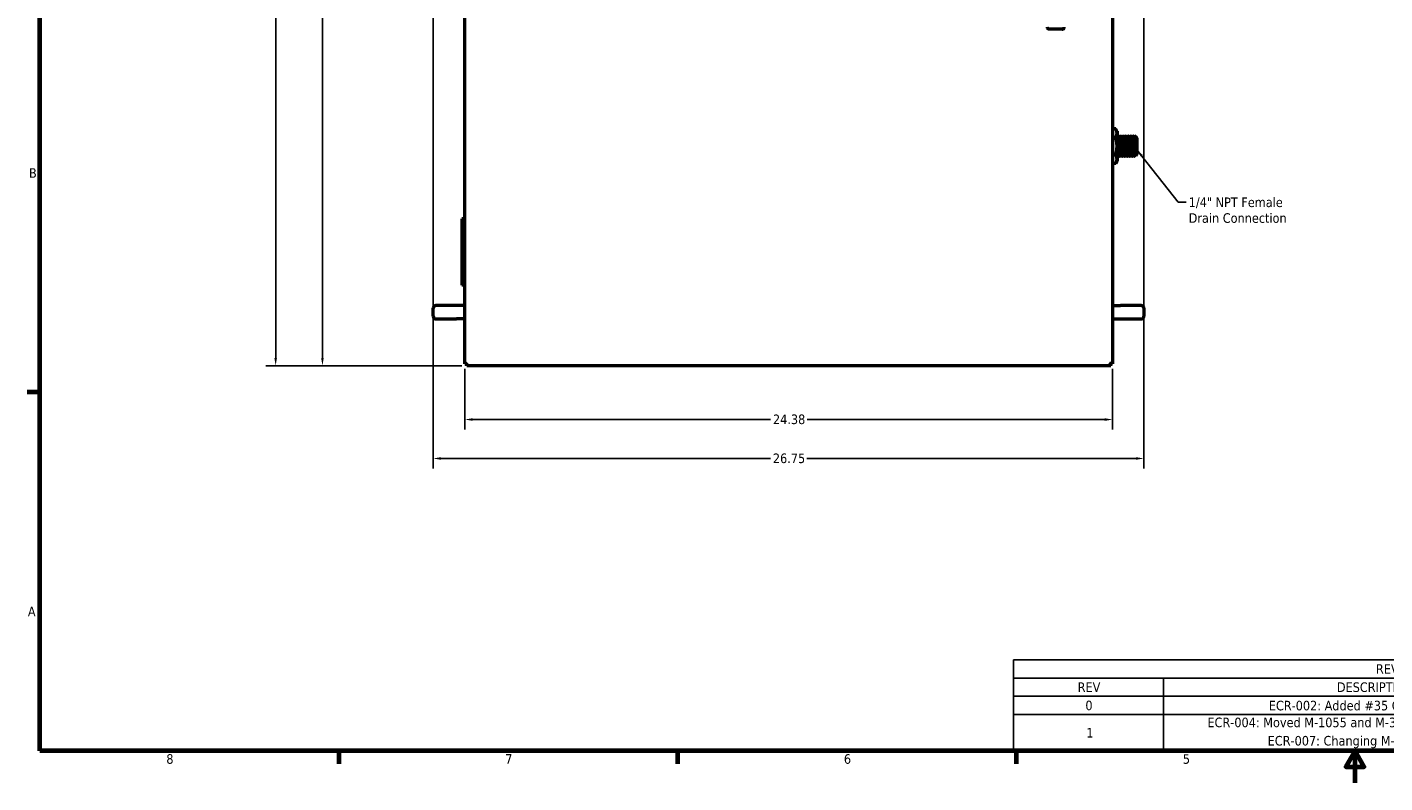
# Model space of a CAD drawing. Header units: inches. Extents: x 0 to 102, y 2 to 64.
# Tile 1 of 13: x 1 to 52, y 2 to 30. Entities that reach past the tile are written whole.
import ezdxf

# ---------------------------------------------------------------- set-up
doc = ezdxf.new("R2010")
doc.units = ezdxf.units.IN
doc.header["$LTSCALE"] = 3
doc.header["$MEASUREMENT"] = 0
for name, color, linetype, lineweight in [('Border (ANSI)', 7, 'Continuous', 70), ('Dimension (ANSI)', 7, 'Continuous', 25), ('Symbol (ANSI)', 7, 'Continuous', 25), ('Visible (ANSI)', 7, 'Continuous', 50)]:
    doc.layers.add(name, color=color, linetype=linetype, lineweight=lineweight)
doc.styles.add('Note Text (ANSI)', font='tahoma.ttf')
doc.dimstyles.new('Default (ANSI)', dxfattribs={"dimscale": 3, "dimtxt": 0.12, "dimasz": 0.098425, "dimexe": 0.125, "dimexo": 0.0625, "dimgap": 0.031496, "dimtad": 0, "dimtih": 1, "dimtoh": 1, "dimrnd": 1e-08, "dimzin": 4, "dimdsep": 46, "dimtxsty": 'Note Text (ANSI)', "dimcen": 0.09, "dimdle": 0.393701, "dimclrd": 256, "dimclre": 256, "dimclrt": 256, "dimadec": 0, "dimazin": 1, "dimtfac": 1, "dimtofl": 0, "dimtmove": 0, "dimatfit": 3, "dimfxl": 1, "dimtolj": 1, "dimtzin": 4, "dimlwd": -1, "dimlwe": -1, "dimarcsym": 0})
doc.dimstyles.new('Default (ANSI)$7', dxfattribs={"dimscale": 3, "dimtxt": 0.12, "dimasz": 0.098425, "dimexe": 0.125, "dimexo": 0.0625, "dimgap": 0.031496, "dimtad": 0, "dimtih": 1, "dimtoh": 1, "dimrnd": 1e-08, "dimzin": 4, "dimdsep": 46, "dimtxsty": 'Note Text (ANSI)', "dimcen": 0.09, "dimdle": 0.393701, "dimclrd": 256, "dimclre": 256, "dimclrt": 256, "dimadec": 0, "dimazin": 1, "dimtfac": 1, "dimtofl": 0, "dimtmove": 0, "dimatfit": 3, "dimfxl": 1, "dimtolj": 1, "dimtzin": 4, "dimlwd": -1, "dimlwe": -1, "dimarcsym": 0})

# ---------------------------------------------------------------- blocks, each defined once
blk = doc.blocks.new('Borders Default Border')
at = {"layer": 'Border (ANSI)'}
for p, q in [((0.5, 5.5), (0.34, 5.5)), ((4.25, 1), (4.25, 0.84)), ((8.5, 1), (8.5, 0.84)), ((12.75, 1), (12.75, 0.84))]:
    blk.add_line(p, q, dxfattribs=at)
at = {"layer": 'Border (ANSI)', "flags": 128}
for points in [[(0.5, 1), (0.5, 21), (33.5, 21), (33.5, 1), (0.5, 1)], [(17, 0.6), (17, 1), (16.885, 0.8), (17.115, 0.8), (17, 1)]]:
    blk.add_lwpolyline(points, dxfattribs=at)
at = {"layer": 'Border (ANSI)', "char_height": 0.12, "attachment_point": 7, "style": 'Note Text (ANSI)'}
for s, insert in [('B', (0.363, 8.19)), ('A', (0.349, 2.69)), ('8', (2.086, 0.837)), ('7', (6.338, 0.84)), ('6', (10.587, 0.837)), ('5', (14.84, 0.837))]:
    blk.add_mtext(s, dxfattribs=dict(at, insert=insert))
blk = doc.blocks.new('REVISION HISTORY')
at = {"layer": 'Symbol (ANSI)'}
for p, q in [((12.714, 2.143), (23.25, 2.143)), ((12.714, 2.143), (12.714, 1.914)), ((23.25, 2.143), (23.25, 1.914)), ((12.714, 1.914), (23.25, 1.914)), ((12.714, 1.914), (12.714, 1.686)), ((14.597, 1.914), (14.597, 1.686)), ((19.957, 1.914), (19.957, 1.686)), ((21.703, 1.914), (21.703, 1.686)), ((23.25, 1.914), (23.25, 1.686)), ((12.714, 1.686), (23.25, 1.686)), ((12.714, 1.686), (12.714, 1)), ((14.597, 1.686), (14.597, 1)), ((19.957, 1.686), (19.957, 1)), ((21.703, 1.686), (21.703, 1)), ((23.25, 1.686), (23.25, 1)), ((12.714, 1.457), (23.25, 1.457)), ((12.714, 1), (23.25, 1))]:
    blk.add_line(p, q, dxfattribs=at)
at = {"layer": 'Symbol (ANSI)', "char_height": 0.12, "attachment_point": 7, "style": 'Note Text (ANSI)'}
for s, insert in [('REVISION HISTORY', (17.262, 1.966)), ('REV', (13.52, 1.74)), ('DESCRIPTION', (16.772, 1.738)), ('DATE', (20.642, 1.74)), ('APPROVED', (22.074, 1.738)), ('0', (13.617, 1.509)), ('ECR-002: Added #35 Orifice to SA-32', (15.918, 1.507)), ('7/6/2020', (20.505, 1.496)), ('ASA', (22.33, 1.509)), ('ECR-004: Moved M-1055 and M-300 from parent to SA-57.', (15.148, 1.264)), ('1', (13.629, 1.168)), ('ECR-007: Changing M-886 to M-1195.', (15.904, 1.034)), ('9/21/2020', (20.457, 1.153))]:
    blk.add_mtext(s, dxfattribs=dict(at, insert=insert))
blk = doc.blocks.new('*D7')
at = {"layer": 'Defpoints', "color": 0, "transparency": 16777216}
for p in [(18.678, 55.863), (10.374, 17.499), (17.568, 17.499)]:
    blk.add_point(p, dxfattribs=at)
at = {"layer": 'Dimension (ANSI)', "transparency": 16777216}
for p, q in [((18.49, 55.863), (9.999, 55.863)), ((10.374, 55.568), (10.374, 36.964)), ((10.374, 17.794), (10.374, 36.398)), ((17.38, 17.499), (9.999, 17.499))]:
    blk.add_line(p, q, dxfattribs=at)
for points in [[(10.325, 55.568), (10.423, 55.568), (10.374, 55.863)], [(10.325, 17.794), (10.423, 17.794), (10.374, 17.499)]]:
    blk.add_solid(points, dxfattribs=at)
at = {"layer": 'Dimension (ANSI)', "transparency": 16777216, "insert": (9.778, 36.869), "char_height": 0.36, "attachment_point": 1, "style": 'Note Text (ANSI)'}
blk.add_mtext('\\A1;38.36', dxfattribs=at)
blk = doc.blocks.new('*D8')
at = {"layer": 'Defpoints', "color": 0, "transparency": 16777216}
for p in [(17.568, 53.897), (12.135, 17.499), (17.568, 17.499)]:
    blk.add_point(p, dxfattribs=at)
at = {"layer": 'Dimension (ANSI)', "transparency": 16777216}
for p, q in [((17.38, 53.897), (11.76, 53.897)), ((12.135, 53.602), (12.135, 35.98)), ((12.135, 17.794), (12.135, 35.416)), ((17.38, 17.499), (11.76, 17.499))]:
    blk.add_line(p, q, dxfattribs=at)
for points in [[(12.085, 53.602), (12.184, 53.602), (12.135, 53.897)], [(12.085, 17.794), (12.184, 17.794), (12.135, 17.499)]]:
    blk.add_solid(points, dxfattribs=at)
at = {"layer": 'Dimension (ANSI)', "transparency": 16777216, "insert": (11.541, 35.885), "char_height": 0.36, "attachment_point": 1, "style": 'Note Text (ANSI)'}
blk.add_mtext('\\A1;36.40', dxfattribs=at)
blk = doc.blocks.new('*D9')
at = {"layer": 'Defpoints', "color": 0, "transparency": 16777216}
for p in [(16.303, 37.951), (43.053, 37.951), (43.053, 14.007)]:
    blk.add_point(p, dxfattribs=at)
at = {"layer": 'Dimension (ANSI)', "transparency": 16777216}
for p, q in [((16.303, 37.763), (16.303, 13.632)), ((43.053, 37.763), (43.053, 13.632)), ((16.598, 14.007), (28.994, 14.007)), ((42.757, 14.007), (30.362, 14.007))]:
    blk.add_line(p, q, dxfattribs=at)
for points in [[(16.598, 14.056), (16.598, 13.958), (16.303, 14.007)], [(42.757, 14.056), (42.757, 13.958), (43.053, 14.007)]]:
    blk.add_solid(points, dxfattribs=at)
at = {"layer": 'Dimension (ANSI)', "transparency": 16777216, "insert": (29.088, 14.194), "char_height": 0.36, "attachment_point": 1, "style": 'Note Text (ANSI)'}
blk.add_mtext('\\A1;26.75', dxfattribs=at)
blk = doc.blocks.new('*D16')
at = {"layer": 'Defpoints', "color": 0, "transparency": 16777216}
for p in [(17.494, 17.573), (41.877, 17.573), (41.877, 15.473)]:
    blk.add_point(p, dxfattribs=at)
at = {"layer": 'Dimension (ANSI)', "transparency": 16777216}
for p, q in [((17.494, 17.385), (17.494, 15.098)), ((41.877, 17.385), (41.877, 15.098)), ((17.789, 15.473), (28.997, 15.473)), ((41.581, 15.473), (30.373, 15.473))]:
    blk.add_line(p, q, dxfattribs=at)
for points in [[(17.789, 15.522), (17.789, 15.423), (17.494, 15.473)], [(41.581, 15.522), (41.581, 15.423), (41.877, 15.473)]]:
    blk.add_solid(points, dxfattribs=at)
at = {"layer": 'Dimension (ANSI)', "transparency": 16777216, "insert": (29.092, 15.661), "char_height": 0.36, "attachment_point": 1, "style": 'Note Text (ANSI)'}
blk.add_mtext('\\A1;24.38', dxfattribs=at)

msp = doc.modelspace()

# ---------------------------------------------------------------- linework, layer by layer
at = {"layer": 'Visible (ANSI)'}
for p, q in [((17.494, 17.573), (17.494, 53.823)), ((41.877, 53.823), (41.877, 17.573)), ((39.422, 30.24), (39.422, 30.237)), ((39.978, 30.16), (39.501, 30.16)), ((40.056, 30.24), (40.056, 30.237)), ((41.991, 26.41), (41.877, 26.41)), ((41.991, 26.085), (41.877, 26.085)), ((42.042, 26.323), (41.991, 26.41)), ((42.042, 26.323), (42.042, 26.248)), ((42.042, 26.248), (42.042, 25.76)), ((42.073, 26.095), (42.065, 26.095)), ((42.096, 26.135), (42.104, 26.135)), ((42.135, 26.095), (42.128, 26.095)), ((42.159, 26.135), (42.167, 26.135)), ((42.198, 26.095), (42.19, 26.095)), ((42.221, 26.135), (42.229, 26.135)), ((42.26, 26.095), (42.253, 26.095)), ((42.284, 26.135), (42.292, 26.135)), ((42.323, 26.095), (42.315, 26.095)), ((42.346, 26.135), (42.354, 26.135)), ((42.385, 26.095), (42.378, 26.095)), ((42.409, 26.135), (42.417, 26.135)), ((42.448, 26.095), (42.44, 26.095)), ((42.471, 26.135), (42.479, 26.135)), ((42.51, 26.095), (42.503, 26.095)), ((42.534, 26.135), (42.542, 26.135)), ((42.573, 26.095), (42.565, 26.095)), ((42.596, 26.135), (42.604, 26.135)), ((42.635, 26.095), (42.628, 26.095)), ((42.659, 26.135), (42.667, 26.135)), ((42.698, 26.095), (42.69, 26.095)), ((42.721, 26.135), (42.729, 26.135)), ((42.729, 26.135), (42.729, 26.026)), ((42.76, 26.095), (42.753, 26.095)), ((42.76, 26.095), (42.764, 26.101)), ((42.792, 26.073), (42.764, 26.101)), ((42.792, 26.073), (42.792, 25.448)), ((42.042, 25.76), (42.042, 25.273)), ((42.77, 25.708), (42.77, 25.957)), ((41.991, 25.436), (41.877, 25.436)), ((41.991, 25.111), (41.877, 25.111)), ((42.042, 25.198), (41.991, 25.111)), ((42.042, 25.273), (42.042, 25.198)), ((42.065, 25.385), (42.073, 25.385)), ((42.104, 25.426), (42.096, 25.426)), ((42.128, 25.385), (42.135, 25.385)), ((42.166, 25.426), (42.159, 25.426)), ((42.19, 25.385), (42.198, 25.385)), ((42.229, 25.426), (42.221, 25.426)), ((42.253, 25.385), (42.26, 25.385)), ((42.291, 25.426), (42.284, 25.426)), ((42.315, 25.385), (42.323, 25.385)), ((42.354, 25.426), (42.346, 25.426)), ((42.378, 25.385), (42.385, 25.385)), ((42.416, 25.426), (42.409, 25.426)), ((42.44, 25.385), (42.448, 25.385)), ((42.479, 25.426), (42.471, 25.426)), ((42.503, 25.385), (42.51, 25.385)), ((42.541, 25.426), (42.534, 25.426)), ((42.565, 25.385), (42.573, 25.385)), ((42.604, 25.426), (42.596, 25.426)), ((42.628, 25.385), (42.635, 25.385)), ((42.666, 25.426), (42.659, 25.426)), ((42.69, 25.385), (42.698, 25.385)), ((42.729, 25.426), (42.721, 25.426)), ((42.792, 25.448), (42.744, 25.4)), ((17.494, 23.03), (17.377, 23.03)), ((17.377, 23.03), (17.377, 22.53)), ((17.494, 22.53), (17.377, 22.53)), ((17.494, 22.53), (17.377, 22.53)), ((17.377, 22.53), (17.377, 22.03)), ((17.494, 22.03), (17.377, 22.03)), ((17.377, 22.03), (17.377, 21.53)), ((17.494, 22.03), (17.377, 22.03)), ((17.494, 21.53), (17.377, 21.53)), ((17.494, 21.53), (17.377, 21.53)), ((17.377, 21.53), (17.377, 21.03)), ((17.494, 21.03), (17.377, 21.03)), ((17.377, 21.03), (17.377, 20.53)), ((17.494, 21.03), (17.377, 21.03)), ((17.494, 20.53), (17.377, 20.53)), ((16.303, 19.36), (16.303, 19.66)), ((17.181, 19.76), (16.403, 19.76)), ((17.494, 19.76), (17.181, 19.76)), ((41.877, 19.76), (42.175, 19.76)), ((42.953, 19.76), (42.175, 19.76)), ((43.053, 19.66), (43.053, 19.36)), ((16.403, 19.26), (17.181, 19.26)), ((17.494, 19.26), (17.181, 19.26)), ((41.877, 19.26), (42.175, 19.26)), ((42.175, 19.26), (42.953, 19.26)), ((17.494, 17.573), (17.568, 17.573)), ((17.568, 17.573), (17.607, 17.612)), ((17.568, 17.573), (17.607, 17.612)), ((17.568, 17.499), (17.568, 17.573)), ((41.803, 17.499), (17.568, 17.499)), ((41.803, 17.573), (41.763, 17.612)), ((41.803, 17.573), (41.763, 17.612)), ((41.877, 17.573), (41.803, 17.573)), ((41.803, 17.499), (41.803, 17.573))]:
    msp.add_line(p, q, dxfattribs=at)
for centre, start, end in [((16.403, 19.66), 90, 180), ((42.953, 19.66), 0, 90), ((16.403, 19.36), 180, 270), ((42.953, 19.36), 270, 0)]:
    msp.add_arc(centre, 0.1, start, end, dxfattribs=at)
for points, knots in [([(39.501, 30.16), (39.493, 30.16), (39.484, 30.161), (39.468, 30.167), (39.46, 30.171), (39.447, 30.181), (39.441, 30.188), (39.431, 30.202), (39.428, 30.21), (39.424, 30.224), (39.423, 30.23), (39.422, 30.237)], [0, 0, 0, 0, 0.0640535, 0.0640535, 0.1292096, 0.1292096, 0.1941975, 0.1941975, 0.2591259, 0.2591259, 0.3076088, 0.3076088, 0.3076088, 0.3076088]), ([(39.978, 30.16), (39.988, 30.16), (39.998, 30.162), (40.017, 30.17), (40.025, 30.175), (40.04, 30.189), (40.046, 30.198), (40.054, 30.216), (40.056, 30.227), (40.056, 30.237)], [0, 0, 0, 0, 0.25, 0.25, 0.5, 0.5, 0.75, 0.75, 1, 1, 1, 1]), ([(42.77, 25.708), (42.768, 25.737), (42.766, 25.766), (42.762, 25.827), (42.76, 25.856), (42.755, 25.925), (42.752, 25.964), (42.747, 26.015), (42.746, 26.032), (42.742, 26.072), (42.739, 26.093), (42.736, 26.116), (42.734, 26.122), (42.731, 26.132), (42.73, 26.135), (42.729, 26.135)], [-0.8317328, -0.8317328, -0.8317328, -0.8317328, -0.710598, -0.710598, -0.5951964, -0.5951964, -0.4274163, -0.4274163, -0.3386691, -0.3386691, -0.1845043, -0.1845043, -0.1061235, -0.1061235, 0, 0, 0, 0]), ([(42.764, 26.101), (42.764, 26.101), (42.764, 26.1), (42.766, 26.089), (42.766, 26.073), (42.768, 26.039), (42.768, 26.025), (42.769, 25.994), (42.769, 25.976), (42.77, 25.957)], [-0.8537094, -0.8537094, -0.8537094, -0.8537094, -0.6796257, -0.6796257, -0.3524748, -0.3524748, -0.1780903, -0.1780903, 0, 0, 0, 0]), ([(42.729, 26.026), (42.73, 26.005), (42.73, 25.982), (42.731, 25.934), (42.732, 25.909), (42.733, 25.839), (42.734, 25.792), (42.735, 25.697), (42.736, 25.649), (42.738, 25.561), (42.739, 25.525), (42.74, 25.464), (42.741, 25.438), (42.743, 25.405), (42.743, 25.4), (42.744, 25.4)], [-5.297223, -5.297223, -5.297223, -5.297223, -5.14644, -5.14644, -5.001588, -5.001588, -4.754793, -4.754793, -4.495216, -4.495216, -4.235881, -4.235881, -3.938526, -3.938526, -3.639237, -3.639237, -3.639237, -3.639237])]:
    msp.add_open_spline(points, degree=3, knots=knots, dxfattribs=at)
for points in [[(39.501, 30.16), (39.501, 30.16), (39.501, 30.16), (39.501, 30.16)], [(42.042, 26.135), (42.05, 26.121), (42.058, 26.108), (42.066, 26.094)], [(42.073, 26.095), (42.08, 26.108), (42.088, 26.122), (42.096, 26.135)], [(42.105, 26.135), (42.112, 26.121), (42.12, 26.108), (42.128, 26.094)], [(42.135, 26.095), (42.143, 26.108), (42.151, 26.122), (42.158, 26.135)], [(42.167, 26.135), (42.175, 26.121), (42.183, 26.108), (42.191, 26.094)], [(42.198, 26.095), (42.205, 26.108), (42.213, 26.122), (42.221, 26.135)], [(42.23, 26.135), (42.237, 26.121), (42.245, 26.108), (42.253, 26.094)], [(42.26, 26.095), (42.268, 26.108), (42.276, 26.122), (42.283, 26.135)], [(42.292, 26.135), (42.3, 26.121), (42.308, 26.108), (42.316, 26.094)], [(42.323, 26.095), (42.33, 26.108), (42.338, 26.122), (42.346, 26.135)], [(42.355, 26.135), (42.362, 26.121), (42.37, 26.108), (42.378, 26.094)], [(42.385, 26.095), (42.393, 26.108), (42.401, 26.122), (42.408, 26.135)], [(42.417, 26.135), (42.425, 26.121), (42.433, 26.108), (42.441, 26.094)], [(42.448, 26.095), (42.455, 26.108), (42.463, 26.122), (42.471, 26.135)], [(42.48, 26.135), (42.487, 26.121), (42.495, 26.108), (42.503, 26.094)], [(42.51, 26.095), (42.518, 26.108), (42.526, 26.122), (42.533, 26.135)], [(42.542, 26.135), (42.55, 26.121), (42.558, 26.108), (42.566, 26.094)], [(42.573, 26.095), (42.58, 26.108), (42.588, 26.122), (42.596, 26.135)], [(42.605, 26.135), (42.612, 26.121), (42.62, 26.108), (42.628, 26.094)], [(42.635, 26.095), (42.643, 26.108), (42.651, 26.122), (42.658, 26.135)], [(42.667, 26.135), (42.675, 26.121), (42.683, 26.108), (42.691, 26.094)], [(42.698, 26.095), (42.705, 26.108), (42.713, 26.122), (42.721, 26.135)], [(42.73, 26.134), (42.738, 26.121), (42.745, 26.108), (42.753, 26.094)], [(42.065, 25.386), (42.057, 25.399), (42.049, 25.412), (42.042, 25.426)], [(42.097, 25.426), (42.089, 25.413), (42.081, 25.399), (42.073, 25.386)], [(42.127, 25.386), (42.119, 25.399), (42.112, 25.413), (42.104, 25.426)], [(42.159, 25.426), (42.151, 25.413), (42.144, 25.399), (42.136, 25.386)], [(42.19, 25.386), (42.182, 25.399), (42.174, 25.413), (42.166, 25.426)], [(42.222, 25.426), (42.214, 25.413), (42.206, 25.399), (42.198, 25.386)], [(42.252, 25.386), (42.244, 25.399), (42.237, 25.413), (42.229, 25.426)], [(42.284, 25.426), (42.276, 25.413), (42.269, 25.399), (42.261, 25.386)], [(42.315, 25.386), (42.307, 25.399), (42.299, 25.413), (42.291, 25.426)], [(42.347, 25.426), (42.339, 25.413), (42.331, 25.399), (42.323, 25.386)], [(42.377, 25.386), (42.369, 25.399), (42.362, 25.413), (42.354, 25.426)], [(42.409, 25.426), (42.401, 25.413), (42.394, 25.399), (42.386, 25.386)], [(42.44, 25.386), (42.432, 25.399), (42.424, 25.413), (42.416, 25.426)], [(42.472, 25.426), (42.464, 25.413), (42.456, 25.399), (42.448, 25.386)], [(42.502, 25.386), (42.494, 25.399), (42.487, 25.413), (42.479, 25.426)], [(42.534, 25.426), (42.526, 25.413), (42.519, 25.399), (42.511, 25.386)], [(42.565, 25.386), (42.557, 25.399), (42.549, 25.413), (42.541, 25.426)], [(42.597, 25.426), (42.589, 25.413), (42.581, 25.399), (42.573, 25.386)], [(42.627, 25.386), (42.619, 25.399), (42.612, 25.413), (42.604, 25.426)], [(42.659, 25.426), (42.651, 25.413), (42.644, 25.399), (42.636, 25.386)], [(42.69, 25.386), (42.682, 25.399), (42.674, 25.413), (42.666, 25.426)], [(42.722, 25.426), (42.714, 25.413), (42.706, 25.399), (42.698, 25.386)], [(42.744, 25.4), (42.739, 25.409), (42.734, 25.418), (42.729, 25.426)]]:
    msp.add_open_spline(points, degree=3, dxfattribs=at)
for points, weights in [([(42.042, 26.248), (42.042, 26.323), (41.991, 26.41)], [1.63796447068, 1.63796447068, 1.52036391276]), ([(41.991, 26.085), (42.042, 26.172), (42.042, 26.248)], [1.52036391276, 1.63796447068, 1.63796447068]), ([(42.042, 25.76), (42.042, 25.911), (41.991, 26.085)], [1.63796447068, 1.63796447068, 1.52036391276]), ([(41.991, 25.436), (42.042, 25.61), (42.042, 25.76)], [1.52036391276, 1.63796447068, 1.63796447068]), ([(42.042, 25.273), (42.042, 25.349), (41.991, 25.436)], [1.63796447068, 1.63796447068, 1.52036391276]), ([(41.991, 25.111), (42.042, 25.198), (42.042, 25.273)], [1.52036391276, 1.63796447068, 1.63796447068])]:
    msp.add_rational_spline(points, weights, degree=2, dxfattribs=at)
for points, weights, knots in [([(42.073, 25.386), (42.073, 25.385), (42.073, 25.385), (42.069, 25.385), (42.065, 25.495), (42.061, 25.605), (42.057, 25.76), (42.053, 25.916), (42.049, 26.026), (42.046, 26.135), (42.042, 26.135)], [0.991733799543, 0.995614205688, 1, 0.923879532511, 1, 0.923879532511, 1, 0.923879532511, 1, 0.923879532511, 1], [0.45971192, 0.45971192, 0.45971192, 0.46, 0.46, 0.465, 0.465, 0.47, 0.47, 0.475, 0.475, 0.48, 0.48, 0.48]), ([(42.096, 25.426), (42.092, 25.426), (42.089, 25.524), (42.085, 25.622), (42.081, 25.76), (42.077, 25.899), (42.073, 25.997), (42.069, 26.088), (42.066, 26.094)], [1, 0.923879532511, 1, 0.923879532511, 1, 0.923879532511, 1, 0.928804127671, 0.990788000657], [0.46, 0.46, 0.46, 0.465, 0.465, 0.47, 0.47, 0.475, 0.475, 0.47967653, 0.47967653, 0.47967653]), ([(42.104, 25.426), (42.1, 25.433), (42.096, 25.524), (42.092, 25.622), (42.089, 25.76), (42.085, 25.899), (42.081, 25.997), (42.077, 26.095), (42.073, 26.095)], [0.990788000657, 0.928804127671, 1, 0.923879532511, 1, 0.923879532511, 1, 0.923879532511, 1], [0.46032347, 0.46032347, 0.46032347, 0.465, 0.465, 0.47, 0.47, 0.475, 0.475, 0.48, 0.48, 0.48]), ([(42.128, 25.385), (42.124, 25.385), (42.12, 25.495), (42.116, 25.605), (42.112, 25.76), (42.108, 25.916), (42.104, 26.026), (42.1, 26.135), (42.096, 26.135), (42.096, 26.135), (42.096, 26.135)], [1, 0.923879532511, 1, 0.923879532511, 1, 0.923879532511, 1, 0.923879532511, 1, 0.995614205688, 0.991733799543], [0.46, 0.46, 0.46, 0.465, 0.465, 0.47, 0.47, 0.475, 0.475, 0.48, 0.48, 0.48028808, 0.48028808, 0.48028808]), ([(42.136, 25.386), (42.136, 25.385), (42.135, 25.385), (42.131, 25.385), (42.128, 25.495), (42.124, 25.605), (42.12, 25.76), (42.116, 25.916), (42.112, 26.026), (42.108, 26.135), (42.104, 26.135)], [0.991733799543, 0.995614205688, 1, 0.923879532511, 1, 0.923879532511, 1, 0.923879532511, 1, 0.923879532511, 1], [0.41971192, 0.41971192, 0.41971192, 0.42, 0.42, 0.425, 0.425, 0.43, 0.43, 0.435, 0.435, 0.44, 0.44, 0.44]), ([(42.159, 25.426), (42.155, 25.426), (42.151, 25.524), (42.147, 25.622), (42.143, 25.76), (42.139, 25.899), (42.135, 25.997), (42.132, 26.088), (42.128, 26.094)], [1, 0.923879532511, 1, 0.923879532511, 1, 0.923879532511, 1, 0.928804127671, 0.990788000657], [0.42, 0.42, 0.42, 0.425, 0.425, 0.43, 0.43, 0.435, 0.435, 0.43967653, 0.43967653, 0.43967653]), ([(42.166, 25.426), (42.162, 25.433), (42.159, 25.524), (42.155, 25.622), (42.151, 25.76), (42.147, 25.899), (42.143, 25.997), (42.139, 26.095), (42.135, 26.095)], [0.990788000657, 0.928804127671, 1, 0.923879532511, 1, 0.923879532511, 1, 0.923879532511, 1], [0.42032347, 0.42032347, 0.42032347, 0.425, 0.425, 0.43, 0.43, 0.435, 0.435, 0.44, 0.44, 0.44]), ([(42.19, 25.385), (42.186, 25.385), (42.182, 25.495), (42.178, 25.605), (42.174, 25.76), (42.171, 25.916), (42.167, 26.026), (42.163, 26.135), (42.159, 26.135), (42.159, 26.135), (42.158, 26.135)], [1, 0.923879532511, 1, 0.923879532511, 1, 0.923879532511, 1, 0.923879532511, 1, 0.995614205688, 0.991733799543], [0.42, 0.42, 0.42, 0.425, 0.425, 0.43, 0.43, 0.435, 0.435, 0.44, 0.44, 0.44028808, 0.44028808, 0.44028808]), ([(42.198, 25.386), (42.198, 25.385), (42.198, 25.385), (42.194, 25.385), (42.19, 25.495), (42.186, 25.605), (42.182, 25.76), (42.178, 25.916), (42.174, 26.026), (42.171, 26.135), (42.167, 26.135)], [0.991733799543, 0.995614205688, 1, 0.923879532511, 1, 0.923879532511, 1, 0.923879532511, 1, 0.923879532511, 1], [0.37971192, 0.37971192, 0.37971192, 0.38, 0.38, 0.385, 0.385, 0.39, 0.39, 0.395, 0.395, 0.4, 0.4, 0.4]), ([(42.221, 25.426), (42.217, 25.426), (42.214, 25.524), (42.21, 25.622), (42.206, 25.76), (42.202, 25.899), (42.198, 25.997), (42.194, 26.088), (42.191, 26.094)], [1, 0.923879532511, 1, 0.923879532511, 1, 0.923879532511, 1, 0.928804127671, 0.990788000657], [0.38, 0.38, 0.38, 0.385, 0.385, 0.39, 0.39, 0.395, 0.395, 0.39967653, 0.39967653, 0.39967653]), ([(42.229, 25.426), (42.225, 25.433), (42.221, 25.524), (42.217, 25.622), (42.214, 25.76), (42.21, 25.899), (42.206, 25.997), (42.202, 26.095), (42.198, 26.095)], [0.990788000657, 0.928804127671, 1, 0.923879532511, 1, 0.923879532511, 1, 0.923879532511, 1], [0.38032347, 0.38032347, 0.38032347, 0.385, 0.385, 0.39, 0.39, 0.395, 0.395, 0.4, 0.4, 0.4]), ([(42.253, 25.385), (42.249, 25.385), (42.245, 25.495), (42.241, 25.605), (42.237, 25.76), (42.233, 25.916), (42.229, 26.026), (42.225, 26.135), (42.221, 26.135), (42.221, 26.135), (42.221, 26.135)], [1, 0.923879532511, 1, 0.923879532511, 1, 0.923879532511, 1, 0.923879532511, 1, 0.995614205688, 0.991733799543], [0.38, 0.38, 0.38, 0.385, 0.385, 0.39, 0.39, 0.395, 0.395, 0.4, 0.4, 0.40028808, 0.40028808, 0.40028808]), ([(42.261, 25.386), (42.261, 25.385), (42.26, 25.385), (42.256, 25.385), (42.253, 25.495), (42.249, 25.605), (42.245, 25.76), (42.241, 25.916), (42.237, 26.026), (42.233, 26.135), (42.229, 26.135)], [0.991733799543, 0.995614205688, 1, 0.923879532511, 1, 0.923879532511, 1, 0.923879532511, 1, 0.923879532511, 1], [0.33971192, 0.33971192, 0.33971192, 0.34, 0.34, 0.345, 0.345, 0.35, 0.35, 0.355, 0.355, 0.36, 0.36, 0.36]), ([(42.284, 25.426), (42.28, 25.426), (42.276, 25.524), (42.272, 25.622), (42.268, 25.76), (42.264, 25.899), (42.26, 25.997), (42.257, 26.088), (42.253, 26.094)], [1, 0.923879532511, 1, 0.923879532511, 1, 0.923879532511, 1, 0.928804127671, 0.990788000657], [0.34, 0.34, 0.34, 0.345, 0.345, 0.35, 0.35, 0.355, 0.355, 0.35967653, 0.35967653, 0.35967653]), ([(42.291, 25.426), (42.287, 25.433), (42.284, 25.524), (42.28, 25.622), (42.276, 25.76), (42.272, 25.899), (42.268, 25.997), (42.264, 26.095), (42.26, 26.095)], [0.990788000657, 0.928804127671, 1, 0.923879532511, 1, 0.923879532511, 1, 0.923879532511, 1], [0.34032347, 0.34032347, 0.34032347, 0.345, 0.345, 0.35, 0.35, 0.355, 0.355, 0.36, 0.36, 0.36]), ([(42.315, 25.385), (42.311, 25.385), (42.307, 25.495), (42.303, 25.605), (42.299, 25.76), (42.296, 25.916), (42.292, 26.026), (42.288, 26.135), (42.284, 26.135), (42.284, 26.135), (42.283, 26.135)], [1, 0.923879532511, 1, 0.923879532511, 1, 0.923879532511, 1, 0.923879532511, 1, 0.995614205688, 0.991733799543], [0.34, 0.34, 0.34, 0.345, 0.345, 0.35, 0.35, 0.355, 0.355, 0.36, 0.36, 0.36028808, 0.36028808, 0.36028808]), ([(42.323, 25.386), (42.323, 25.385), (42.323, 25.385), (42.319, 25.385), (42.315, 25.495), (42.311, 25.605), (42.307, 25.76), (42.303, 25.916), (42.299, 26.026), (42.296, 26.135), (42.292, 26.135)], [0.991733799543, 0.995614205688, 1, 0.923879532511, 1, 0.923879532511, 1, 0.923879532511, 1, 0.923879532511, 1], [0.29971192, 0.29971192, 0.29971192, 0.3, 0.3, 0.305, 0.305, 0.31, 0.31, 0.315, 0.315, 0.32, 0.32, 0.32]), ([(42.346, 25.426), (42.342, 25.426), (42.339, 25.524), (42.335, 25.622), (42.331, 25.76), (42.327, 25.899), (42.323, 25.997), (42.319, 26.088), (42.316, 26.094)], [1, 0.923879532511, 1, 0.923879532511, 1, 0.923879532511, 1, 0.928804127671, 0.990788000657], [0.3, 0.3, 0.3, 0.305, 0.305, 0.31, 0.31, 0.315, 0.315, 0.31967653, 0.31967653, 0.31967653]), ([(42.354, 25.426), (42.35, 25.433), (42.346, 25.524), (42.342, 25.622), (42.339, 25.76), (42.335, 25.899), (42.331, 25.997), (42.327, 26.095), (42.323, 26.095)], [0.990788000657, 0.928804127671, 1, 0.923879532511, 1, 0.923879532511, 1, 0.923879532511, 1], [0.30032347, 0.30032347, 0.30032347, 0.305, 0.305, 0.31, 0.31, 0.315, 0.315, 0.32, 0.32, 0.32]), ([(42.378, 25.385), (42.374, 25.385), (42.37, 25.495), (42.366, 25.605), (42.362, 25.76), (42.358, 25.916), (42.354, 26.026), (42.35, 26.135), (42.346, 26.135), (42.346, 26.135), (42.346, 26.135)], [1, 0.923879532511, 1, 0.923879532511, 1, 0.923879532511, 1, 0.923879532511, 1, 0.995614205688, 0.991733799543], [0.3, 0.3, 0.3, 0.305, 0.305, 0.31, 0.31, 0.315, 0.315, 0.32, 0.32, 0.32028808, 0.32028808, 0.32028808]), ([(42.386, 25.386), (42.386, 25.385), (42.385, 25.385), (42.381, 25.385), (42.378, 25.495), (42.374, 25.605), (42.37, 25.76), (42.366, 25.916), (42.362, 26.026), (42.358, 26.135), (42.354, 26.135)], [0.991733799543, 0.995614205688, 1, 0.923879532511, 1, 0.923879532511, 1, 0.923879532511, 1, 0.923879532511, 1], [0.25971192, 0.25971192, 0.25971192, 0.26, 0.26, 0.265, 0.265, 0.27, 0.27, 0.275, 0.275, 0.28, 0.28, 0.28]), ([(42.409, 25.426), (42.405, 25.426), (42.401, 25.524), (42.397, 25.622), (42.393, 25.76), (42.389, 25.899), (42.385, 25.997), (42.382, 26.088), (42.378, 26.094)], [1, 0.923879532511, 1, 0.923879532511, 1, 0.923879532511, 1, 0.928804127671, 0.990788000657], [0.26, 0.26, 0.26, 0.265, 0.265, 0.27, 0.27, 0.275, 0.275, 0.27967653, 0.27967653, 0.27967653]), ([(42.416, 25.426), (42.412, 25.433), (42.409, 25.524), (42.405, 25.622), (42.401, 25.76), (42.397, 25.899), (42.393, 25.997), (42.389, 26.095), (42.385, 26.095)], [0.990788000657, 0.928804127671, 1, 0.923879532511, 1, 0.923879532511, 1, 0.923879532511, 1], [0.26032347, 0.26032347, 0.26032347, 0.265, 0.265, 0.27, 0.27, 0.275, 0.275, 0.28, 0.28, 0.28]), ([(42.44, 25.385), (42.436, 25.385), (42.432, 25.495), (42.428, 25.605), (42.424, 25.76), (42.421, 25.916), (42.417, 26.026), (42.413, 26.135), (42.409, 26.135), (42.409, 26.135), (42.408, 26.135)], [1, 0.923879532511, 1, 0.923879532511, 1, 0.923879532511, 1, 0.923879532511, 1, 0.995614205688, 0.991733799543], [0.26, 0.26, 0.26, 0.265, 0.265, 0.27, 0.27, 0.275, 0.275, 0.28, 0.28, 0.28028808, 0.28028808, 0.28028808]), ([(42.448, 25.386), (42.448, 25.385), (42.448, 25.385), (42.444, 25.385), (42.44, 25.495), (42.436, 25.605), (42.432, 25.76), (42.428, 25.916), (42.424, 26.026), (42.421, 26.135), (42.417, 26.135)], [0.991733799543, 0.995614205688, 1, 0.923879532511, 1, 0.923879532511, 1, 0.923879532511, 1, 0.923879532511, 1], [0.21971192, 0.21971192, 0.21971192, 0.22, 0.22, 0.225, 0.225, 0.23, 0.23, 0.235, 0.235, 0.24, 0.24, 0.24]), ([(42.471, 25.426), (42.467, 25.426), (42.464, 25.524), (42.46, 25.622), (42.456, 25.76), (42.452, 25.899), (42.448, 25.997), (42.444, 26.088), (42.441, 26.094)], [1, 0.923879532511, 1, 0.923879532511, 1, 0.923879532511, 1, 0.928804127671, 0.990788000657], [0.22, 0.22, 0.22, 0.225, 0.225, 0.23, 0.23, 0.235, 0.235, 0.23967653, 0.23967653, 0.23967653]), ([(42.479, 25.426), (42.475, 25.433), (42.471, 25.524), (42.467, 25.622), (42.464, 25.76), (42.46, 25.899), (42.456, 25.997), (42.452, 26.095), (42.448, 26.095)], [0.990788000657, 0.928804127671, 1, 0.923879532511, 1, 0.923879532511, 1, 0.923879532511, 1], [0.22032347, 0.22032347, 0.22032347, 0.225, 0.225, 0.23, 0.23, 0.235, 0.235, 0.24, 0.24, 0.24]), ([(42.503, 25.385), (42.499, 25.385), (42.495, 25.495), (42.491, 25.605), (42.487, 25.76), (42.483, 25.916), (42.479, 26.026), (42.475, 26.135), (42.471, 26.135), (42.471, 26.135), (42.471, 26.135)], [1, 0.923879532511, 1, 0.923879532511, 1, 0.923879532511, 1, 0.923879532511, 1, 0.995614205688, 0.991733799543], [0.22, 0.22, 0.22, 0.225, 0.225, 0.23, 0.23, 0.235, 0.235, 0.24, 0.24, 0.24028808, 0.24028808, 0.24028808]), ([(42.511, 25.386), (42.511, 25.385), (42.51, 25.385), (42.506, 25.385), (42.503, 25.495), (42.499, 25.605), (42.495, 25.76), (42.491, 25.916), (42.487, 26.026), (42.483, 26.135), (42.479, 26.135)], [0.991733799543, 0.995614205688, 1, 0.923879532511, 1, 0.923879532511, 1, 0.923879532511, 1, 0.923879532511, 1], [0.17971192, 0.17971192, 0.17971192, 0.18, 0.18, 0.185, 0.185, 0.19, 0.19, 0.195, 0.195, 0.2, 0.2, 0.2]), ([(42.534, 25.426), (42.53, 25.426), (42.526, 25.524), (42.522, 25.622), (42.518, 25.76), (42.514, 25.899), (42.51, 25.997), (42.507, 26.088), (42.503, 26.094)], [1, 0.923879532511, 1, 0.923879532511, 1, 0.923879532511, 1, 0.928804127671, 0.990788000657], [0.18, 0.18, 0.18, 0.185, 0.185, 0.19, 0.19, 0.195, 0.195, 0.19967653, 0.19967653, 0.19967653]), ([(42.541, 25.426), (42.537, 25.433), (42.534, 25.524), (42.53, 25.622), (42.526, 25.76), (42.522, 25.899), (42.518, 25.997), (42.514, 26.095), (42.51, 26.095)], [0.990788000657, 0.928804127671, 1, 0.923879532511, 1, 0.923879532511, 1, 0.923879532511, 1], [0.18032347, 0.18032347, 0.18032347, 0.185, 0.185, 0.19, 0.19, 0.195, 0.195, 0.2, 0.2, 0.2]), ([(42.565, 25.385), (42.561, 25.385), (42.557, 25.495), (42.553, 25.605), (42.549, 25.76), (42.546, 25.916), (42.542, 26.026), (42.538, 26.135), (42.534, 26.135), (42.534, 26.135), (42.533, 26.135)], [1, 0.923879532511, 1, 0.923879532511, 1, 0.923879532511, 1, 0.923879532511, 1, 0.995614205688, 0.991733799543], [0.18, 0.18, 0.18, 0.185, 0.185, 0.19, 0.19, 0.195, 0.195, 0.2, 0.2, 0.20028808, 0.20028808, 0.20028808]), ([(42.573, 25.386), (42.573, 25.385), (42.573, 25.385), (42.569, 25.385), (42.565, 25.495), (42.561, 25.605), (42.557, 25.76), (42.553, 25.916), (42.549, 26.026), (42.546, 26.135), (42.542, 26.135)], [0.991733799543, 0.995614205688, 1, 0.923879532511, 1, 0.923879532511, 1, 0.923879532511, 1, 0.923879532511, 1], [0.13971192, 0.13971192, 0.13971192, 0.14, 0.14, 0.145, 0.145, 0.15, 0.15, 0.155, 0.155, 0.16, 0.16, 0.16]), ([(42.596, 25.426), (42.592, 25.426), (42.589, 25.524), (42.585, 25.622), (42.581, 25.76), (42.577, 25.899), (42.573, 25.997), (42.569, 26.088), (42.566, 26.094)], [1, 0.923879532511, 1, 0.923879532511, 1, 0.923879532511, 1, 0.928804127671, 0.990788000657], [0.14, 0.14, 0.14, 0.145, 0.145, 0.15, 0.15, 0.155, 0.155, 0.15967653, 0.15967653, 0.15967653]), ([(42.604, 25.426), (42.6, 25.433), (42.596, 25.524), (42.592, 25.622), (42.589, 25.76), (42.585, 25.899), (42.581, 25.997), (42.577, 26.095), (42.573, 26.095)], [0.990788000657, 0.928804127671, 1, 0.923879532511, 1, 0.923879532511, 1, 0.923879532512, 1], [0.14032347, 0.14032347, 0.14032347, 0.145, 0.145, 0.15, 0.15, 0.155, 0.155, 0.16, 0.16, 0.16]), ([(42.628, 25.385), (42.624, 25.385), (42.62, 25.495), (42.616, 25.605), (42.612, 25.76), (42.608, 25.916), (42.604, 26.026), (42.6, 26.135), (42.596, 26.135), (42.596, 26.135), (42.596, 26.135)], [1, 0.923879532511, 1, 0.923879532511, 1, 0.923879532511, 1, 0.923879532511, 1, 0.995614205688, 0.991733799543], [0.14, 0.14, 0.14, 0.145, 0.145, 0.15, 0.15, 0.155, 0.155, 0.16, 0.16, 0.16028808, 0.16028808, 0.16028808]), ([(42.636, 25.386), (42.636, 25.385), (42.635, 25.385), (42.631, 25.385), (42.628, 25.495), (42.624, 25.605), (42.62, 25.76), (42.616, 25.916), (42.612, 26.026), (42.608, 26.135), (42.604, 26.135)], [0.991733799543, 0.995614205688, 1, 0.923879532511, 1, 0.923879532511, 1, 0.923879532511, 1, 0.923879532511, 1], [0.09971192, 0.09971192, 0.09971192, 0.1, 0.1, 0.105, 0.105, 0.11, 0.11, 0.115, 0.115, 0.12, 0.12, 0.12]), ([(42.659, 25.426), (42.655, 25.426), (42.651, 25.524), (42.647, 25.622), (42.643, 25.76), (42.639, 25.899), (42.635, 25.997), (42.632, 26.088), (42.628, 26.094)], [1, 0.923879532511, 1, 0.923879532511, 1, 0.923879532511, 1, 0.928804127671, 0.990788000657], [0.1, 0.1, 0.1, 0.105, 0.105, 0.11, 0.11, 0.115, 0.115, 0.11967653, 0.11967653, 0.11967653]), ([(42.666, 25.426), (42.662, 25.433), (42.659, 25.524), (42.655, 25.622), (42.651, 25.76), (42.647, 25.899), (42.643, 25.997), (42.639, 26.095), (42.635, 26.095)], [0.990788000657, 0.928804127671, 1, 0.923879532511, 1, 0.923879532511, 1, 0.923879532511, 1], [0.10032347, 0.10032347, 0.10032347, 0.105, 0.105, 0.11, 0.11, 0.115, 0.115, 0.12, 0.12, 0.12]), ([(42.69, 25.385), (42.686, 25.385), (42.682, 25.495), (42.678, 25.605), (42.674, 25.76), (42.671, 25.916), (42.667, 26.026), (42.663, 26.135), (42.659, 26.135), (42.659, 26.135), (42.658, 26.135)], [1, 0.923879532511, 1, 0.923879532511, 1, 0.923879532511, 1, 0.923879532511, 1, 0.995614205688, 0.991733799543], [0.1, 0.1, 0.1, 0.105, 0.105, 0.11, 0.11, 0.115, 0.115, 0.12, 0.12, 0.12028808, 0.12028808, 0.12028808]), ([(42.698, 25.386), (42.698, 25.385), (42.698, 25.385), (42.694, 25.385), (42.69, 25.495), (42.686, 25.605), (42.682, 25.76), (42.678, 25.916), (42.674, 26.026), (42.671, 26.135), (42.667, 26.135)], [0.991733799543, 0.995614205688, 1, 0.923879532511, 1, 0.923879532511, 1, 0.923879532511, 1, 0.923879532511, 1], [0.05971192, 0.05971192, 0.05971192, 0.06, 0.06, 0.065, 0.065, 0.07, 0.07, 0.075, 0.075, 0.08, 0.08, 0.08]), ([(42.721, 25.426), (42.717, 25.426), (42.714, 25.524), (42.71, 25.622), (42.706, 25.76), (42.702, 25.899), (42.698, 25.997), (42.694, 26.088), (42.691, 26.094)], [1, 0.923879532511, 1, 0.923879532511, 1, 0.923879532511, 1, 0.928804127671, 0.990788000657], [0.06, 0.06, 0.06, 0.065, 0.065, 0.07, 0.07, 0.075, 0.075, 0.07967653, 0.07967653, 0.07967653]), ([(42.729, 25.426), (42.725, 25.433), (42.721, 25.524), (42.717, 25.622), (42.714, 25.76), (42.71, 25.899), (42.706, 25.997), (42.702, 26.095), (42.698, 26.095)], [0.990788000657, 0.928804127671, 1, 0.923879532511, 1, 0.923879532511, 1, 0.923879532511, 1], [0.06032347, 0.06032347, 0.06032347, 0.065, 0.065, 0.07, 0.07, 0.075, 0.075, 0.08, 0.08, 0.08]), ([(42.729, 26.026), (42.725, 26.135), (42.721, 26.135), (42.721, 26.135), (42.721, 26.135)], [1, 0.923879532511, 1, 0.995614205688, 0.991733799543], [0.075, 0.075, 0.075, 0.08, 0.08, 0.080288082, 0.080288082, 0.080288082]), ([(42.77, 25.708), (42.769, 25.734), (42.768, 25.76), (42.764, 25.899), (42.76, 25.997), (42.757, 26.088), (42.753, 26.094)], [0.975309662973, 0.984497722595, 1, 0.923879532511, 1, 0.928804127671, 0.990788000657], [0.02898173, 0.02898173, 0.02898173, 0.03, 0.03, 0.035, 0.035, 0.03967653, 0.03967653, 0.03967653]), ([(42.77, 25.957), (42.769, 25.978), (42.768, 25.997), (42.764, 26.095), (42.76, 26.095)], [0.975309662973, 0.984497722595, 1, 0.923879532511, 1], [0.033981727, 0.033981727, 0.033981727, 0.035, 0.035, 0.04, 0.04, 0.04]), ([(42.065, 25.385), (42.061, 25.385), (42.057, 25.495), (42.053, 25.605), (42.049, 25.76), (42.046, 25.916), (42.042, 26.026)], [1, 0.923879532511, 1, 0.923879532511, 1, 0.923879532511, 1], [0.5, 0.5, 0.5, 0.505, 0.505, 0.51, 0.51, 0.515, 0.515, 0.515])]:
    msp.add_rational_spline(points, weights, degree=2, knots=knots, dxfattribs=at)

# ---------------------------------------------------------------- block references
at = {"xscale": 3, "yscale": 3, "zscale": 3}
msp.add_blockref('Borders Default Border', (0, 0), dxfattribs=at)
at = {"layer": 'Symbol (ANSI)', "xscale": 3, "yscale": 3, "zscale": 3}
msp.add_blockref('REVISION HISTORY', (0, 0), dxfattribs=at)

# ---------------------------------------------------------------- texts
at = {"layer": 'Symbol (ANSI)', "insert": (44.738, 23.829), "char_height": 0.36, "width": 3.74849, "attachment_point": 1, "line_spacing_factor": 0.987884, "style": 'Note Text (ANSI)'}
msp.add_mtext('\\fTahoma|b0|i0;1/4" NPT Female\\P\\fTahoma|b0|i0;Drain Connection', dxfattribs=at)

# ---------------------------------------------------------------- dimensions: what is measured, and where the dimension line sits
at = {"layer": 'Dimension (ANSI)'}
for base, p1, angle, picture, middle in [((10.374, 17.499), (18.678, 55.863), 90, '*D7', (10.374, 36.681)), ((12.135, 17.499), (17.568, 53.897), 270, '*D8', (12.135, 35.698))]:
    dim = msp.add_linear_dim(base=base, p1=p1, p2=(17.568, 17.499), angle=angle, dimstyle='Default (ANSI)', override={"dimgap": 0.031496, "dimdec": 2, "dimtol": 0, "dimlim": 0, "dimtp": 0, "dimtm": 0, "dimtdec": 2, "dimatfit": 1}, dxfattribs=at)
    dim.commit()
    dim.dimension.update_dxf_attribs({"geometry": picture, "text_midpoint": middle, "dimtype": 160})
for base, p1, p2, picture, middle in [((43.053, 14.007), (16.303, 37.951), (43.053, 37.951), '*D9', (29.678, 14.007)), ((41.877, 15.473), (17.494, 17.573), (41.877, 17.573), '*D16', (29.685, 15.473))]:
    dim = msp.add_linear_dim(base=base, p1=p1, p2=p2, dimstyle='Default (ANSI)', override={"dimgap": 0.031496, "dimtih": 0, "dimtoh": 0, "dimdec": 2, "dimtol": 0, "dimlim": 0, "dimtp": 0, "dimtm": 0, "dimtdec": 2, "dimatfit": 1}, dxfattribs=at)
    dim.commit()
    dim.dimension.update_dxf_attribs({"geometry": picture, "text_midpoint": middle, "dimtype": 160})

# ---------------------------------------------------------------- leaders
at = {"layer": 'Symbol (ANSI)', "annotation_type": 0, "has_hookline": 1, "hookline_direction": 0, "text_width": 3.682}
msp.add_leader([(42.792, 25.627), (44.349, 23.649), (44.644, 23.649)], dimstyle='Default (ANSI)$7', override={"dimtad": 0}, dxfattribs=at)

doc.saveas('drawing.dxf')
